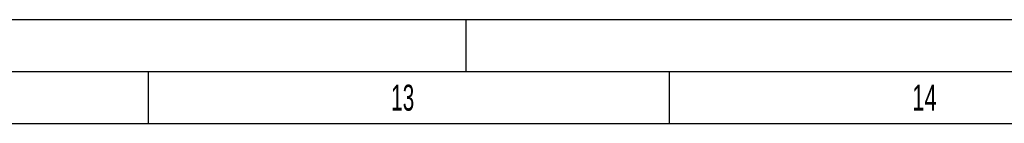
# Model space of a CAD drawing. Header units: millimetres. Extents: x 0 to 841, y 0 to 594.
# Tile 59 of 63: x 608 to 703, y 584 to 594. Entities that reach past the tile are written whole.
import ezdxf

# ---------------------------------------------------------------- set-up
doc = ezdxf.new("R2010")
doc.units = ezdxf.units.MM
doc.header["$LTSCALE"] = 46.255
doc.layers.get('0').update_dxf_attribs({"linetype": 'CONTINUOUS'})
doc.styles.add('TEXTSTYLE_2', font='txt')

msp = doc.modelspace()

# ---------------------------------------------------------------- linework, layer by layer
at = {"color": 5, "linetype": 'Continuous'}
for p, q in [((0, 594), (841, 594)), ((651, 594), (651, 589)), ((620.5, 589), (620.5, 584)), ((670.5, 589), (670.5, 584)), ((10, 584), (831, 584))]:
    msp.add_line(p, q, dxfattribs=at)
at = {"color": 6, "linetype": 'Continuous'}
msp.add_line((5, 589), (836, 589), dxfattribs=at)

# ---------------------------------------------------------------- texts
at = {"color": 5, "linetype": 'Continuous', "style": 'TEXTSTYLE_2'}
for s, width, p in [('13', 0.595238, (643.833, 585.231)), ('14', 0.630952, (693.833, 585.231))]:
    msp.add_text(s, height=2.50001, dxfattribs=dict(at, width=width)).set_placement(p)

doc.saveas('drawing.dxf')
